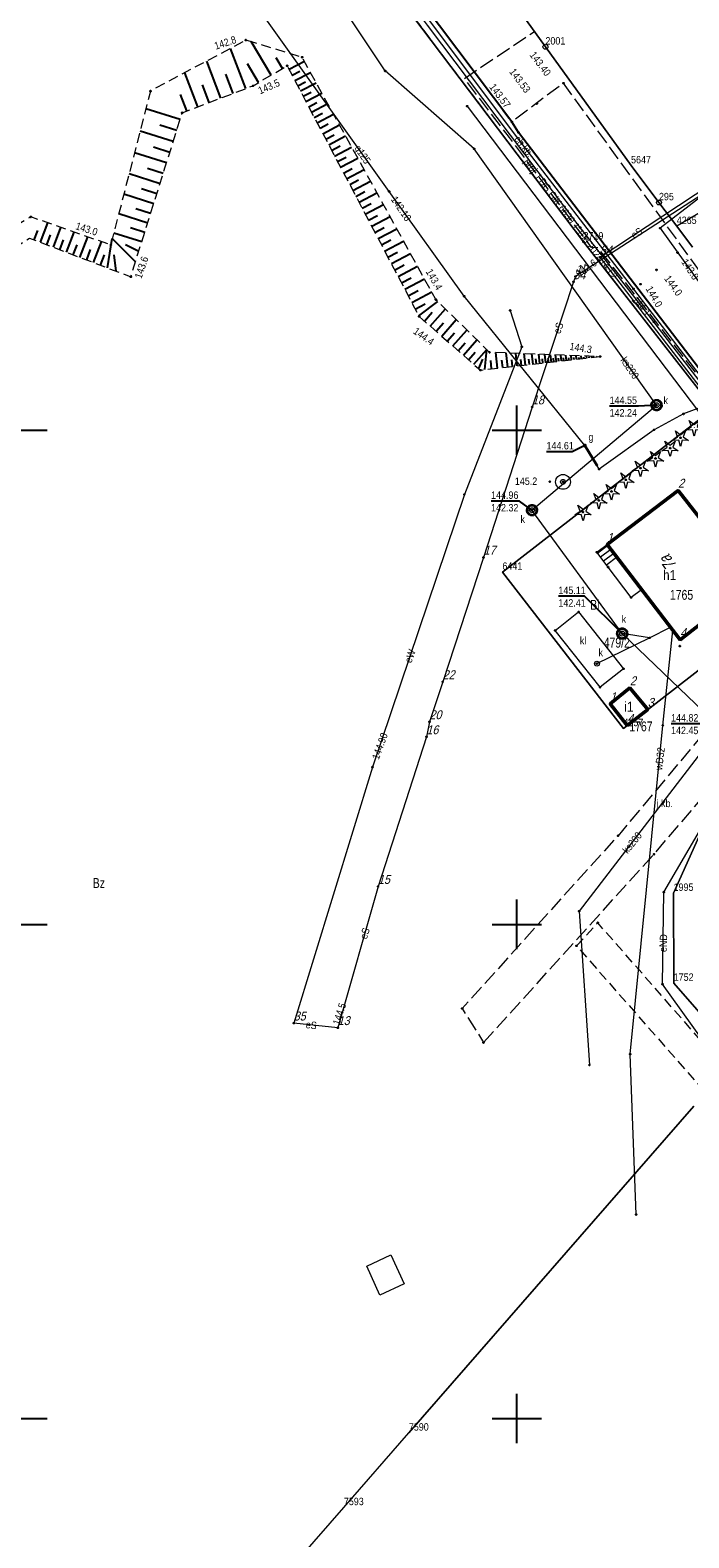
# Model space of a CAD drawing. Header units: metres. Extents: x 5551907 to 5556416, y 5709283 to 5712755.
# Tile 18 of 100: x 5554301 to 5554367, y 5710538 to 5710690. Entities that reach past the tile are written whole.
import ezdxf
from ezdxf.enums import TextEntityAlignment as Align

# ---------------------------------------------------------------- set-up
doc = ezdxf.new("R2010")
doc.units = ezdxf.units.M
for name, pattern in [('1.0_0.5', [1.5, 1, -0.5]), ('1.5_0.5', [2, 1.5, -0.5]), ('219-500', [0])]:
    doc.linetypes.add(name, pattern=pattern)
doc.layers.get('0').update_dxf_attribs({"color": 2, "lineweight": 5})
doc.styles.get("Standard").update_dxf_attribs({"font": 'Working1250', "width": 0.75})

# ---------------------------------------------------------------- blocks, each defined once
blk = doc.blocks.new('PUNKTBUD')
at = {"color": 0}
blk.add_circle((0, 0), 0.045, dxfattribs=at)
blk = doc.blocks.new('203')
at = {"linetype": 'Continuous', "lineweight": 0}
h = blk.add_hatch(color=0, dxfattribs=at)
edge = h.paths.add_edge_path()
edge.add_arc((0, 0), 0.045, 0, 360)
blk = doc.blocks.new('202')
at = {"color": 0, "linetype": 'Continuous', "lineweight": 0}
blk.add_circle((0, 0), 0.25, dxfattribs=at)
blk = doc.blocks.new('US22')
at = {"color": 0, "linetype": 'Continuous', "lineweight": 13}
blk.add_circle((0, 0), 0.25, dxfattribs=at)
blk = doc.blocks.new('OP011')
at = {"linetype": 'Continuous', "lineweight": 13}
h = blk.add_hatch(color=0, dxfattribs=at)
edge = h.paths.add_edge_path()
edge.add_arc((0, 0), 0.05, 0, 360)
at = {"color": 0, "linetype": 'Continuous', "lineweight": 13}
for p, q in [((-0.828, -0.268), (-0.283, 0.093)), ((-0.283, 0.093), (-0.512, 0.706)), ((-0.512, 0.706), (0, 0.299)), ((0, 0.299), (0.512, 0.706)), ((0.512, 0.706), (0.283, 0.093)), ((0.283, 0.093), (0.828, -0.268)), ((-0.175, -0.24), (-0.828, -0.268)), ((0, -0.87), (-0.175, -0.24)), ((0.175, -0.24), (0, -0.87)), ((0.828, -0.268), (0.175, -0.24))]:
    blk.add_line(p, q, dxfattribs=at)
blk = doc.blocks.new('PW01')
at = {"linetype": 'Continuous', "lineweight": 13}
h = blk.add_hatch(color=0, dxfattribs=at)
edge = h.paths.add_edge_path()
edge.add_arc((0, 0), 0.045, 0, 360)
blk = doc.blocks.new('US13')
at = {"color": 0, "linetype": 'Continuous', "lineweight": 13}
for radius in [0.75, 0.25]:
    blk.add_circle((0, 0), radius, dxfattribs=at)
blk = doc.blocks.new('US25')
at = {"linetype": 'Continuous', "lineweight": 0}
h = blk.add_hatch(color=0, dxfattribs=at)
edge = h.paths.add_edge_path()
edge.add_arc((0, 0), 0.2, 0, 360)
blk = doc.blocks.new('PIKIETAW1891')
at = {"color": 0}
blk.add_circle((0, 0), 0.045, dxfattribs=at)
blk = doc.blocks.new('RAMKA500K')
at = {"color": 0}
for p, q in [((350, 147.5), (350, 152.5)), ((297.5, 150), (302.5, 150)), ((347.5, 150), (352.5, 150)), ((350, 97.5), (350, 102.5)), ((297.5, 100), (302.5, 100)), ((347.5, 100), (352.5, 100)), ((350, 47.5), (350, 52.5)), ((297.5, 50), (302.5, 50)), ((347.5, 50), (352.5, 50))]:
    blk.add_line(p, q, dxfattribs=at)

msp = doc.modelspace()

# ---------------------------------------------------------------- linework, layer by layer
at = {"layer": '000 Inne (niezydentyfikowane)', "color": 7, "linetype": 'CONTINUOUS', "lineweight": 25, "flags": 128}
for points in [[(5554325.15, 5710685.89), (5554323.15, 5710689.29)], [(5554322.6, 5710684.54), (5554321.05, 5710688.61)], [(5554320.08, 5710683.58), (5554318.65, 5710687.33)], [(5554323.89, 5710685.15), (5554322.77, 5710687.04)], [(5554326.31, 5710686.57), (5554325.68, 5710687.64)], [(5554326.97, 5710686.49), (5554328.52, 5710687.3)], [(5554327.28, 5710685.89), (5554328.06, 5710686.3)], [(5554327.57, 5710685.35), (5554329.14, 5710686.18)], [(5554317.75, 5710682.7), (5554316.44, 5710686.15)], [(5554318.89, 5710683.13), (5554318.21, 5710684.93)], [(5554321.31, 5710684.05), (5554320.57, 5710686.01)], [(5554327.85, 5710684.83), (5554328.63, 5710685.24)], [(5554328.12, 5710684.3), (5554329.71, 5710685.14)], [(5554316.64, 5710682.28), (5554316.01, 5710683.93)], [(5554328.4, 5710683.77), (5554329.2, 5710684.19)], [(5554328.68, 5710683.24), (5554330.29, 5710684.09)], [(5554328.96, 5710682.7), (5554329.77, 5710683.13)], [(5554315.97, 5710681.42), (5554312.5, 5710682.51)], [(5554329.25, 5710682.17), (5554330.88, 5710683.02)], [(5554329.53, 5710681.62), (5554330.35, 5710682.05)], [(5554329.82, 5710681.08), (5554331.47, 5710681.95)], [(5554315.26, 5710679.18), (5554311.91, 5710680.24)], [(5554315.61, 5710680.29), (5554313.91, 5710680.83)], [(5554330.11, 5710680.53), (5554330.94, 5710680.97)], [(5554330.4, 5710679.97), (5554332.07, 5710680.86)], [(5554314.92, 5710678.09), (5554313.27, 5710678.61)], [(5554330.69, 5710679.42), (5554331.54, 5710679.86)], [(5554330.99, 5710678.86), (5554332.68, 5710679.75)], [(5554331.28, 5710678.29), (5554332.14, 5710678.74)], [(5554331.58, 5710677.72), (5554333.3, 5710678.63)], [(5554314.58, 5710677.02), (5554311.35, 5710678.04)], [(5554331.88, 5710677.15), (5554332.75, 5710677.61)], [(5554332.19, 5710676.58), (5554333.93, 5710677.49)], [(5554313.93, 5710674.92), (5554310.8, 5710675.91)], [(5554314.25, 5710675.96), (5554312.66, 5710676.46)], [(5554332.49, 5710676), (5554333.37, 5710676.46)], [(5554332.8, 5710675.41), (5554334.56, 5710676.34)], [(5554313.61, 5710673.9), (5554312.07, 5710674.39)], [(5554333.11, 5710674.83), (5554334, 5710675.3)], [(5554333.42, 5710674.24), (5554335.21, 5710675.18)], [(5554333.73, 5710673.64), (5554334.63, 5710674.12)], [(5554334.05, 5710673.04), (5554335.86, 5710674)], [(5554313.29, 5710672.9), (5554310.26, 5710673.85)], [(5554334.37, 5710672.44), (5554335.28, 5710672.92)], [(5554334.68, 5710671.83), (5554336.52, 5710672.8)], [(5554301.83, 5710668.99), (5554302.58, 5710670.96)], [(5554312.68, 5710670.94), (5554309.75, 5710671.86)], [(5554312.98, 5710671.91), (5554311.49, 5710672.38)], [(5554335.01, 5710671.22), (5554335.93, 5710671.71)], [(5554335.33, 5710670.61), (5554337.19, 5710671.59)], [(5554301.2, 5710669.23), (5554301.57, 5710670.2)], [(5554302.48, 5710668.74), (5554302.86, 5710669.74)], [(5554303.14, 5710668.49), (5554303.9, 5710670.49)], [(5554304.47, 5710667.99), (5554305.24, 5710670.02)], [(5554305.83, 5710667.47), (5554306.61, 5710669.54)], [(5554312.08, 5710669.04), (5554309.25, 5710669.93)], [(5554312.38, 5710669.99), (5554310.94, 5710670.44)], [(5554335.66, 5710669.99), (5554336.59, 5710670.48)], [(5554335.98, 5710669.37), (5554337.87, 5710670.36)], [(5554303.8, 5710668.24), (5554304.18, 5710669.25)], [(5554305.15, 5710667.73), (5554305.54, 5710668.75)], [(5554306.51, 5710667.21), (5554306.91, 5710668.25)], [(5554307.21, 5710666.94), (5554308.01, 5710669.05)], [(5554308.61, 5710666.41), (5554309.1, 5710669.36)], [(5554311.45, 5710667.03), (5554309.1, 5710669.36)], [(5554311.77, 5710668.07), (5554310.44, 5710668.72)], [(5554336.31, 5710668.74), (5554337.26, 5710669.24)], [(5554336.64, 5710668.11), (5554338.55, 5710669.12)], [(5554336.98, 5710667.48), (5554337.94, 5710667.98)], [(5554307.91, 5710666.68), (5554308.31, 5710667.74)], [(5554309.49, 5710666.07), (5554309.3, 5710667.72)], [(5554337.32, 5710666.84), (5554339.25, 5710667.85)], [(5554337.65, 5710666.19), (5554338.63, 5710666.7)], [(5554338, 5710665.54), (5554339.96, 5710666.58)], [(5554338.34, 5710664.89), (5554339.33, 5710665.41)], [(5554338.68, 5710664.24), (5554340.67, 5710665.28)], [(5554339.03, 5710663.58), (5554340.03, 5710664.1)], [(5554339.38, 5710662.91), (5554341.4, 5710663.97)], [(5554339.73, 5710662.24), (5554340.75, 5710662.77)], [(5554340.09, 5710661.57), (5554342.03, 5710662.99)], [(5554340.66, 5710661.02), (5554341.44, 5710661.91)], [(5554341.25, 5710660.5), (5554342.79, 5710662.25)], [(5554341.84, 5710659.99), (5554342.59, 5710660.85)], [(5554342.41, 5710659.49), (5554343.89, 5710661.17)], [(5554342.98, 5710658.99), (5554343.7, 5710659.82)], [(5554343.53, 5710658.51), (5554344.95, 5710660.12)], [(5554344.08, 5710658.03), (5554344.77, 5710658.82)], [(5554344.61, 5710657.56), (5554345.98, 5710659.12)], [(5554345.13, 5710657.1), (5554345.8, 5710657.87)], [(5554345.65, 5710656.65), (5554346.96, 5710658.15)], [(5554346.15, 5710656.21), (5554346.56, 5710657.18)], [(5554346.78, 5710656.11), (5554346.97, 5710658.14)], [(5554348.05, 5710656.26), (5554347.87, 5710657.84)], [(5554349.1, 5710656.37), (5554348.94, 5710657.8)], [(5554350.04, 5710656.48), (5554349.9, 5710657.76)], [(5554350.89, 5710656.58), (5554350.76, 5710657.73)], [(5554351.65, 5710656.66), (5554351.53, 5710657.7)], [(5554352, 5710656.7), (5554351.94, 5710657.19)], [(5554352.33, 5710656.74), (5554352.22, 5710657.67)], [(5554352.64, 5710656.78), (5554352.59, 5710657.22)], [(5554352.94, 5710656.81), (5554352.85, 5710657.64)], [(5554353.23, 5710656.84), (5554353.18, 5710657.24)], [(5554353.5, 5710656.87), (5554353.41, 5710657.62)], [(5554353.75, 5710656.9), (5554353.71, 5710657.26)], [(5554354.01, 5710656.93), (5554353.93, 5710657.6)], [(5554354.26, 5710656.96), (5554354.23, 5710657.28)], [(5554354.52, 5710656.99), (5554354.45, 5710657.58)], [(5554354.77, 5710657.02), (5554354.74, 5710657.29)], [(5554355.03, 5710657.04), (5554354.97, 5710657.56)], [(5554355.28, 5710657.07), (5554355.25, 5710657.31)], [(5554355.54, 5710657.1), (5554355.49, 5710657.54)], [(5554355.79, 5710657.13), (5554355.77, 5710657.33)], [(5554356.05, 5710657.16), (5554356.01, 5710657.52)], [(5554356.3, 5710657.19), (5554356.28, 5710657.35)], [(5554356.56, 5710657.22), (5554356.52, 5710657.5)], [(5554356.81, 5710657.25), (5554356.8, 5710657.37)], [(5554357.07, 5710657.28), (5554357.04, 5710657.48)], [(5554357.32, 5710657.3), (5554357.31, 5710657.39)], [(5554357.58, 5710657.33), (5554357.56, 5710657.46)], [(5554357.83, 5710657.36), (5554357.83, 5710657.41)], [(5554358.09, 5710657.39), (5554358.08, 5710657.44)], [(5554358.34, 5710657.42), (5554358.34, 5710657.43)], [(5554347.46, 5710656.19), (5554347.37, 5710657.02)], [(5554348.59, 5710656.32), (5554348.5, 5710657.07)], [(5554349.58, 5710656.43), (5554349.51, 5710657.1)], [(5554350.47, 5710656.53), (5554350.41, 5710657.14)], [(5554351.28, 5710656.62), (5554351.21, 5710657.17)]]:
    msp.add_lwpolyline(points, dxfattribs=at)
at = {"layer": '218-kontur użytku gruntowego', "color": 3, "linetype": 'CONTINUOUS', "lineweight": 18, "flags": 128}
for points in [[(5554352.9, 5710688.77), (5554333.82, 5710715.22)], [(5554413.74, 5710698.54), (5554366.18, 5710670.62)], [(5554356.75, 5710669.05), (5554339.47, 5710691.89)], [(5554339.47, 5710691.89), (5554356.75, 5710669.05)], [(5554361.56, 5710676.75), (5554352.9, 5710688.77)], [(5554364.38, 5710673.02), (5554361.56, 5710676.75)], [(5554366.18, 5710670.62), (5554364.38, 5710673.02)], [(5554366.18, 5710670.62), (5554367.77, 5710668.5)], [(5554367.77, 5710668.5), (5554366.18, 5710670.62)], [(5554369.9, 5710652.17), (5554356.75, 5710669.05)], [(5554356.75, 5710669.05), (5554369.9, 5710652.17)], [(5554369.9, 5710652.17), (5554348.55, 5710635.64)], [(5554348.55, 5710635.64), (5554369.9, 5710652.17)], [(5554360.79, 5710619.82), (5554382.14, 5710636.36)], [(5554382.14, 5710636.36), (5554360.79, 5710619.82)], [(5554348.55, 5710635.64), (5554360.79, 5710619.82)], [(5554360.79, 5710619.82), (5554348.55, 5710635.64)], [(5554368.76, 5710609.58), (5554365.86, 5710603.16)], [(5554365.86, 5710603.16), (5554368.76, 5710609.58)], [(5554365.86, 5710603.16), (5554365.87, 5710594.06)], [(5554365.87, 5710594.06), (5554365.86, 5710603.16)], [(5554365.87, 5710594.06), (5554387.76, 5710569.04)], [(5554387.76, 5710569.04), (5554365.87, 5710594.06)], [(5554339.09, 5710548.56), (5554367.92, 5710581.61)], [(5554334.84, 5710565.42), (5554337.25, 5710566.58)], [(5554337.25, 5710566.58), (5554338.6, 5710563.64)], [(5554336.17, 5710562.48), (5554334.84, 5710565.42)], [(5554338.6, 5710563.64), (5554336.17, 5710562.48)], [(5554332.52, 5710541.02), (5554339.09, 5710548.56)], [(5554314.75, 5710520.64), (5554332.52, 5710541.02)]]:
    msp.add_lwpolyline(points, dxfattribs=at)
at = {"layer": '219-działka ewidencyjna', "color": 7, "linetype": '219-500', "lineweight": 18, "flags": 128}
for points in [[(5554333.82, 5710715.22), (5554352.9, 5710688.77)], [(5554413.74, 5710698.54), (5554366.18, 5710670.62)], [(5554339.47, 5710691.89), (5554356.75, 5710669.05)], [(5554352.9, 5710688.77), (5554361.56, 5710676.75)], [(5554361.56, 5710676.75), (5554364.38, 5710673.02)], [(5554364.38, 5710673.02), (5554366.18, 5710670.62)], [(5554366.18, 5710670.62), (5554367.77, 5710668.5)], [(5554356.75, 5710669.05), (5554369.9, 5710652.17)], [(5554369.9, 5710652.17), (5554348.55, 5710635.64)], [(5554382.14, 5710636.36), (5554360.79, 5710619.82)], [(5554348.55, 5710635.64), (5554360.79, 5710619.82)], [(5554368.76, 5710609.58), (5554365.86, 5710603.16)], [(5554365.86, 5710603.16), (5554365.87, 5710594.06)], [(5554365.87, 5710594.06), (5554387.76, 5710569.04)], [(5554367.92, 5710581.61), (5554339.09, 5710548.56)], [(5554332.52, 5710541.02), (5554339.09, 5710548.56)], [(5554314.75, 5710520.64), (5554332.52, 5710541.02)]]:
    msp.add_lwpolyline(points, dxfattribs=at)
at = {"layer": '312-budynek ewidencyjny', "color": 7, "linetype": 'CONTINUOUS', "lineweight": 50, "flags": 128}
for points in [[(5554359.13, 5710638.42), (5554366.32, 5710643.9)], [(5554366.32, 5710643.9), (5554372.18, 5710636.4)], [(5554366.51, 5710628.79), (5554359.13, 5710638.42)], [(5554368.54, 5710630.36), (5554366.51, 5710628.79)], [(5554359.44, 5710622.3), (5554361.45, 5710623.92)], [(5554361.45, 5710623.92), (5554363.25, 5710621.73)], [(5554361.18, 5710620.12), (5554359.44, 5710622.3)], [(5554363.25, 5710621.73), (5554361.18, 5710620.12)]]:
    msp.add_lwpolyline(points, dxfattribs=at)
at = {"layer": '352-schody', "color": 7, "linetype": 'CONTINUOUS', "lineweight": 18, "flags": 128}
msp.add_lwpolyline([(5554359.13, 5710638.42), (5554362.61, 5710633.84), (5554361.58, 5710633.06), (5554359.24, 5710636.14), (5554358.09, 5710637.64)], close=True, dxfattribs=at)
msp.add_lwpolyline([(5554359.13, 5710638.42), (5554362.61, 5710633.84), (5554361.58, 5710633.06), (5554359.24, 5710636.14), (5554358.09, 5710637.64)], close=True, dxfattribs=at)
for points in [[(5554359.206, 5710638.319), (5554358.175, 5710637.529)], [(5554359.509, 5710637.921), (5554358.479, 5710637.132)], [(5554359.811, 5710637.523), (5554358.784, 5710636.735)], [(5554360.114, 5710637.125), (5554359.088, 5710636.338)]]:
    msp.add_lwpolyline(points, dxfattribs=at)
at = {"layer": 'chodnik', "color": 7, "linetype": '1.0_0.5', "lineweight": 18, "flags": 128}
for points in [[(5554323.63, 5710713.31), (5554326.52, 5710709.16), (5554339.47, 5710691.89), (5554356.75, 5710669.05), (5554369.9, 5710652.17), (5554375.24, 5710645.27), (5554382.14, 5710636.36), (5554385.57, 5710631.55), (5554417.28, 5710586.85), (5554420.33, 5710583.2), (5554421.57, 5710584.7), (5554394.12, 5710621.57), (5554370.14, 5710654.01), (5554350.19, 5710680.11), (5554349.5, 5710681.17), (5554338.47, 5710695.86), (5554328.36, 5710709.29), (5554324.94, 5710714.22)], [(5554409.6, 5710545.62), (5554415.1, 5710548.81), (5554424.57, 5710554.26), (5554423.48, 5710556.08), (5554421.45, 5710554.89), (5554419.97, 5710557.46), (5554419.57, 5710558.15), (5554416.73, 5710556.51), (5554417.08, 5710555.92), (5554418.62, 5710553.3), (5554415.59, 5710551.64), (5554414.79, 5710552.95), (5554411.31, 5710550.93), (5554410.54, 5710552.2), (5554410.21, 5710552.76), (5554407.17, 5710551.01), (5554407.6, 5710550.29), (5554409.1, 5710547.77), (5554402.53, 5710543.98), (5554402, 5710544.89), (5554401.03, 5710544.35), (5554386.59, 5710567.79), (5554374.1, 5710581.99), (5554358.19, 5710600.16), (5554356.05, 5710597.82), (5554384.2, 5710565.77), (5554398.04, 5710543.15), (5554393.98, 5710542.22), (5554393.69, 5710541.86), (5554394.87, 5710540.63), (5554399, 5710541.59), (5554401.02, 5710538.25), (5554402.9, 5710535.82), (5554401.94, 5710535.09), (5554403.5, 5710533.11), (5554404.4, 5710533.82), (5554408.42, 5710528.67), (5554407.51, 5710528), (5554409.02, 5710525.97), (5554409.97, 5710526.73), (5554411.75, 5710524.49), (5554416.03, 5710519.11), (5554418.7, 5710520.56), (5554418.31, 5710521.08), (5554416.25, 5710523.69), (5554414.24, 5710526.31), (5554408.62, 5710533.5), (5554406.48, 5710536.28), (5554403.82, 5710539.7), (5554402.71, 5710541.62)]]:
    msp.add_lwpolyline(points, close=True, dxfattribs=at)
at = {"layer": 'jezdnia', "color": 7, "linetype": '1.5_0.5', "lineweight": 18, "flags": 128}
for points in [[(5554421.57, 5710584.7), (5554429.47, 5710584.39), (5554420.55, 5710596.74), (5554419.6, 5710598.38), (5554414.27, 5710606.27), (5554412.85, 5710607.28), (5554397.95, 5710627.83), (5554396.98, 5710629.38), (5554375.33, 5710656.67), (5554354.72, 5710685.09), (5554349.5, 5710681.17), (5554350.19, 5710680.11), (5554370.14, 5710654.01), (5554394.12, 5710621.57)], [(5554346.65, 5710588.04), (5554363.88, 5710607.09), (5554376.07, 5710621.36), (5554382.32, 5710629.27), (5554385.45, 5710631.74), (5554382.08, 5710636.42), (5554372.97, 5710624.19), (5554360.24, 5710608.96), (5554344.48, 5710591.49)]]:
    msp.add_lwpolyline(points, close=True, dxfattribs=at)
at = {"layer": 'krawężnik', "color": 7, "linetype": 'CONTINUOUS', "lineweight": 25, "flags": 128}
msp.add_lwpolyline([(5554421.57, 5710584.7), (5554394.12, 5710621.57), (5554370.14, 5710654.01), (5554350.19, 5710680.11), (5554349.5, 5710681.17), (5554338.47, 5710695.86), (5554328.36, 5710709.29), (5554324.94, 5710714.22)], dxfattribs=at)
at = {"layer": 'obudowa ochronna przewodu', "color": 7, "linetype": 'CONTINUOUS', "lineweight": 35, "flags": 128}
msp.add_lwpolyline([(5554356.88, 5710648.43), (5554358.11, 5710646.45)], dxfattribs=at)
at = {"layer": 'osadnik  szambo', "color": 34, "linetype": 'CONTINUOUS', "lineweight": 18, "flags": 128}
msp.add_lwpolyline([(5554356.26, 5710631.6), (5554360.79, 5710625.86), (5554358.42, 5710623.98), (5554353.88, 5710629.73)], close=True, dxfattribs=at)
at = {"layer": 'przewód elektroenergetyczny podziemny', "color": 1, "linetype": 'CONTINUOUS', "lineweight": 18, "flags": 128}
for points in [[(5554500.98, 5710648.51), (5554494.46, 5710639.26), (5554478.56, 5710631.87), (5554474.37, 5710637.47), (5554472.16, 5710639.32), (5554454.55, 5710639.85), (5554436.48, 5710638.4), (5554421.46, 5710637.45), (5554399.02, 5710633.03), (5554394.66, 5710637.51), (5554388.71, 5710642.51), (5554381.93, 5710636.93), (5554358.42, 5710667.49), (5554395.08, 5710691.67), (5554394, 5710693.59), (5554393.59, 5710693.48)], [(5554392.14, 5710691.22), (5554392.15, 5710691.03), (5554391.97, 5710688.88), (5554355.95, 5710665.53), (5554355.74, 5710664.99), (5554351.55, 5710652.33), (5554346.65, 5710637.12), (5554342.51, 5710624.53), (5554341.18, 5710620.48), (5554340.87, 5710618.96), (5554335.97, 5710603.82), (5554331.9, 5710589.54), (5554327.45, 5710590)], [(5554391.95, 5710691.47), (5554389.38, 5710689.5), (5554383.13, 5710684.67), (5554376.68, 5710679.78), (5554364.5, 5710670.42), (5554373.97, 5710657.23), (5554383.64, 5710647.97), (5554395.47, 5710637.35), (5554396.74, 5710637.56)], [(5554349.33, 5710662.1), (5554350.51, 5710658.43), (5554344.7, 5710643.48), (5554335.42, 5710615.91), (5554327.45, 5710590)], [(5554393.05, 5710564.09), (5554391.96, 5710563.37), (5554388.89, 5710564.78), (5554371.69, 5710584.28), (5554364.73, 5710593.96), (5554364.87, 5710603.25), (5554374.89, 5710620.4), (5554380.87, 5710627.93)]]:
    msp.add_lwpolyline(points, dxfattribs=at)
at = {"layer": 'przewód gazowy', "color": 40, "linetype": 'CONTINUOUS', "lineweight": 18, "flags": 128}
msp.add_lwpolyline([(5554380.01, 5710652.42), (5554378.07, 5710654.35), (5554377.66, 5710654.13), (5554370, 5710652.81), (5554366.85, 5710651.63), (5554363.88, 5710650.02), (5554358.34, 5710646.04), (5554358.11, 5710646.45), (5554356.88, 5710648.43), (5554344.67, 5710663.53), (5554337.1, 5710674.14), (5554317.38, 5710701.79)], dxfattribs=at)
at = {"layer": 'przewód kanalizacyjny', "color": 34, "linetype": 'CONTINUOUS', "lineweight": 18, "flags": 128}
for points in [[(5554370.58, 5710619.9), (5554360.66, 5710629.41), (5554351.54, 5710641.89), (5554364.14, 5710652.52), (5554345.69, 5710678.45), (5554336.68, 5710686.33), (5554322.89, 5710707.12)], [(5554363.44, 5710628.98), (5554365.54, 5710630.06)], [(5554358.11, 5710626.37), (5554363.44, 5710628.98)], [(5554363.44, 5710628.98), (5554360.66, 5710629.41)], [(5554370.58, 5710619.9), (5554356.3, 5710601.32), (5554357.34, 5710585.77)]]:
    msp.add_lwpolyline(points, dxfattribs=at)
at = {"layer": 'przewód telekomunikacyjny podziemny', "color": 30, "linetype": 'CONTINUOUS', "lineweight": 18, "flags": 128}
for points in [[(5554446.39, 5710546), (5554438, 5710558.61), (5554420.23, 5710583.63), (5554400.56, 5710611.46), (5554390.86, 5710625.65), (5554379.37, 5710640.87), (5554363.85, 5710660.95), (5554356.41, 5710670.49), (5554340.96, 5710690.97), (5554324.08, 5710713.52), (5554322.07, 5710717.37), (5554318.83, 5710725.14), (5554317.4, 5710729.49), (5554313.96, 5710747.36), (5554310.1, 5710767.3), (5554307.07, 5710783.72), (5554304.42, 5710793.03), (5554300.46, 5710804.82), (5554292.87, 5710822.58)], [(5554463.96, 5710526.5), (5554462.85, 5710526.03), (5554461.35, 5710526.43), (5554450.63, 5710541.17), (5554432.61, 5710568.64), (5554418.97, 5710587.2), (5554405.21, 5710606.55), (5554390.24, 5710627.44), (5554367.89, 5710656.4), (5554350.5, 5710678.99), (5554328.33, 5710708.59), (5554322.14, 5710717.73), (5554320.14, 5710722.26), (5554317.97, 5710729.06), (5554315.34, 5710738.47), (5554308.85, 5710776.34), (5554305.91, 5710789.01), (5554301.93, 5710801.22), (5554298.1, 5710811.71)]]:
    msp.add_lwpolyline(points, dxfattribs=at)
at = {"layer": 'przewód telekomunikacyjny podziemny - ob. projektowany', "color": 30, "linetype": '1.5_0.5', "lineweight": 18, "flags": 128}
msp.add_lwpolyline([(5554377.57, 5710643.1), (5554374.09, 5710647.61), (5554370.81, 5710651.85), (5554370.82, 5710652.32), (5554361.67, 5710664.06), (5554358.2, 5710668.44), (5554357.57, 5710668.47), (5554349.25, 5710679.61), (5554344.71, 5710685.57), (5554351.78, 5710690.32)], dxfattribs=at)
at = {"layer": 'przewód wodociągowy', "color": 5, "linetype": 'CONTINUOUS', "lineweight": 18, "flags": 128}
for points in [[(5554345, 5710682.76), (5554390.29, 5710622.94), (5554388.07, 5710620.49)], [(5554362.09, 5710570.64), (5554361.46, 5710586.88), (5554364.78, 5710620.13), (5554365.8, 5710629.72)]]:
    msp.add_lwpolyline(points, dxfattribs=at)
at = {"layer": 'rzedna-Atr2', "color": 7, "flags": 128}
for points in [[(5554364.14, 5710652.52), (5554362.31, 5710652.41), (5554359.393, 5710652.41)], [(5554356.88, 5710648.43), (5554355.6, 5710647.81), (5554353.007, 5710647.81)], [(5554351.54, 5710641.89), (5554350.29, 5710642.81), (5554347.404, 5710642.81)], [(5554360.66, 5710629.41), (5554356.84, 5710633.18), (5554354.215, 5710633.18)], [(5554370.58, 5710619.9), (5554368.52, 5710620.28), (5554365.603, 5710620.28)]]:
    msp.add_lwpolyline(points, dxfattribs=at)
at = {"layer": 'skarpa nieumocniona', "color": 7, "linetype": '1.0_0.5', "lineweight": 18, "flags": 128}
msp.add_lwpolyline([(5554290.15, 5710665.24), (5554291.05, 5710663.13), (5554300.73, 5710669.41), (5554310.97, 5710665.51), (5554316.18, 5710682.1), (5554323.33, 5710684.82), (5554326.78, 5710686.85), (5554340.13, 5710661.49), (5554346.32, 5710656.06), (5554358.43, 5710657.43), (5554347.26, 5710657.86), (5554341.82, 5710663.2), (5554328.29, 5710687.71), (5554322.61, 5710689.45), (5554312.96, 5710684.29), (5554308.94, 5710668.72), (5554300.86, 5710671.56)], close=True, dxfattribs=at)
msp.add_lwpolyline([(5554290.15, 5710665.24), (5554291.05, 5710663.13), (5554300.73, 5710669.41), (5554310.97, 5710665.51), (5554316.18, 5710682.1), (5554323.33, 5710684.82), (5554326.78, 5710686.85), (5554340.13, 5710661.49), (5554346.32, 5710656.06), (5554358.43, 5710657.43), (5554347.26, 5710657.86), (5554341.82, 5710663.2), (5554328.29, 5710687.71), (5554322.61, 5710689.45), (5554312.96, 5710684.29), (5554308.94, 5710668.72), (5554300.86, 5710671.56)], close=True, dxfattribs=at)
at = {"layer": 'studnia kanalizacyjna', "color": 34, "linetype": 'CONTINUOUS', "lineweight": 18, "flags": 128}
for points in [[(5554364.64, 5710652.53), (5554364.63, 5710652.43), (5554364.6, 5710652.33), (5554364.54, 5710652.24), (5554364.47, 5710652.16), (5554364.4, 5710652.1), (5554364.3, 5710652.05), (5554364.2, 5710652.02), (5554364.1, 5710652.02), (5554364, 5710652.04), (5554363.9, 5710652.09), (5554363.81, 5710652.15), (5554363.74, 5710652.22), (5554363.68, 5710652.31), (5554363.65, 5710652.41), (5554363.64, 5710652.51), (5554363.64, 5710652.61), (5554363.67, 5710652.71), (5554363.73, 5710652.8), (5554363.8, 5710652.89), (5554363.88, 5710652.95), (5554363.98, 5710653), (5554364.08, 5710653.02), (5554364.18, 5710653.02), (5554364.28, 5710653.01), (5554364.38, 5710652.96), (5554364.46, 5710652.9), (5554364.53, 5710652.82), (5554364.59, 5710652.73), (5554364.62, 5710652.63)], [(5554352.04, 5710641.9), (5554352.04, 5710641.8), (5554352.01, 5710641.7), (5554351.95, 5710641.61), (5554351.88, 5710641.53), (5554351.8, 5710641.47), (5554351.71, 5710641.41), (5554351.61, 5710641.39), (5554351.51, 5710641.39), (5554351.41, 5710641.41), (5554351.3, 5710641.46), (5554351.22, 5710641.51), (5554351.15, 5710641.59), (5554351.09, 5710641.68), (5554351.06, 5710641.78), (5554351.04, 5710641.88), (5554351.05, 5710641.98), (5554351.08, 5710642.08), (5554351.14, 5710642.17), (5554351.21, 5710642.25), (5554351.28, 5710642.32), (5554351.38, 5710642.37), (5554351.48, 5710642.39), (5554351.58, 5710642.39), (5554351.68, 5710642.37), (5554351.78, 5710642.33), (5554351.87, 5710642.27), (5554351.94, 5710642.19), (5554352, 5710642.1), (5554352.03, 5710642)], [(5554361.16, 5710629.43), (5554361.16, 5710629.33), (5554361.13, 5710629.23), (5554361.07, 5710629.13), (5554361, 5710629.05), (5554360.92, 5710628.99), (5554360.82, 5710628.94), (5554360.72, 5710628.92), (5554360.62, 5710628.91), (5554360.52, 5710628.93), (5554360.42, 5710628.98), (5554360.34, 5710629.04), (5554360.27, 5710629.12), (5554360.21, 5710629.2), (5554360.18, 5710629.3), (5554360.16, 5710629.4), (5554360.17, 5710629.5), (5554360.2, 5710629.6), (5554360.26, 5710629.7), (5554360.32, 5710629.78), (5554360.4, 5710629.84), (5554360.5, 5710629.89), (5554360.6, 5710629.91), (5554360.7, 5710629.92), (5554360.8, 5710629.9), (5554360.9, 5710629.85), (5554360.98, 5710629.79), (5554361.06, 5710629.71), (5554361.12, 5710629.63), (5554361.15, 5710629.53)]]:
    msp.add_lwpolyline(points, close=True, dxfattribs=at)

# ---------------------------------------------------------------- block references
at = {"layer": '202-punkt graniczny', "color": 7, "linetype": 'CONTINUOUS', "lineweight": 18}
for p in [(5554352.9, 5710688.77), (5554364.38, 5710673.02)]:
    msp.add_blockref('202', p, dxfattribs=at)
at = {"layer": '203-punkt graniczny', "color": 7, "linetype": 'CONTINUOUS', "lineweight": 18}
for p in [(5554361.56, 5710676.75), (5554366.18, 5710670.62), (5554356.75, 5710669.05), (5554348.55, 5710635.64), (5554360.79, 5710619.82), (5554365.86, 5710603.16), (5554365.87, 5710594.06), (5554339.09, 5710548.56), (5554332.52, 5710541.02)]:
    msp.add_blockref('203', p, dxfattribs=at)
at = {"layer": 'drzewo iglaste', "color": 94, "linetype": 'CONTINUOUS', "lineweight": 18}
for p in [(5554366.55, 5710649.22), (5554367.95, 5710650.26), (5554365.5, 5710648.18), (5554362.5, 5710646.14), (5554364.03, 5710647.13), (5554361.04, 5710644.97), (5554358.3, 5710642.88), (5554359.57, 5710643.79), (5554356.7, 5710641.7)]:
    msp.add_blockref('OP011', p, dxfattribs=at)
at = {"layer": 'pikieta naturalna', "color": 7, "linetype": 'CONTINUOUS', "lineweight": 13}
for p in [(5554322.61, 5710689.45), (5554323.33, 5710684.82), (5554308.94, 5710668.72), (5554366.26, 5710667.95), (5554310.97, 5710665.51), (5554362.51, 5710664.76), (5554364.12, 5710666.2), (5554361.8, 5710664.29), (5554341.82, 5710663.2), (5554340.13, 5710661.49), (5554358.43, 5710657.43), (5554353.36, 5710644.78), (5554366.49, 5710628.15)]:
    msp.add_blockref('PW01', p, dxfattribs=at)
at = {"layer": 'pikieta sztuczna', "color": 7, "linetype": 'CONTINUOUS', "lineweight": 13}
for p in [(5554354.72, 5710685.09), (5554352.02, 5710683.02), (5554349.5, 5710681.17)]:
    msp.add_blockref('PW01', p, dxfattribs=at)
at = {"layer": 'Punkt budynku', "color": 5, "linetype": 'CONTINUOUS', "lineweight": 18}
for p in [(5554366.32, 5710643.9), (5554358.09, 5710637.64), (5554359.13, 5710638.42), (5554359.24, 5710636.14), (5554361.58, 5710633.06), (5554362.61, 5710633.84), (5554366.51, 5710628.79), (5554361.45, 5710623.92), (5554359.44, 5710622.3), (5554363.25, 5710621.73), (5554361.18, 5710620.12)]:
    msp.add_blockref('PUNKTBUD', p, dxfattribs=at)
at = {"layer": 'Punkt roboczy BDOT GESUT K1', "color": 6, "linetype": 'CONTINUOUS', "lineweight": 18}
for p in [(5554322.61, 5710689.45), (5554322.61, 5710689.45), (5554328.29, 5710687.71), (5554326.78, 5710686.85), (5554336.68, 5710686.33), (5554323.33, 5710684.82), (5554323.33, 5710684.82), (5554354.72, 5710685.09), (5554354.72, 5710685.09), (5554312.96, 5710684.29), (5554316.18, 5710682.1), (5554345, 5710682.76), (5554352.02, 5710683.02), (5554349.5, 5710681.17), (5554349.5, 5710681.17), (5554349.5, 5710681.17), (5554349.5, 5710681.17), (5554350.19, 5710680.11), (5554350.19, 5710680.11), (5554350.19, 5710680.11), (5554350.5, 5710678.99), (5554345.69, 5710678.45), (5554337.1, 5710674.14), (5554337.1, 5710674.14), (5554300.86, 5710671.56), (5554356.41, 5710670.49), (5554364.5, 5710670.42), (5554308.94, 5710668.72), (5554308.94, 5710668.72), (5554356.75, 5710669.05), (5554366.26, 5710667.95), (5554358.42, 5710667.49), (5554358.42, 5710667.49), (5554310.97, 5710665.51), (5554310.97, 5710665.51), (5554355.74, 5710664.99), (5554355.95, 5710665.53), (5554355.95, 5710665.53), (5554362.51, 5710664.76), (5554364.12, 5710666.2), (5554344.67, 5710663.53), (5554361.8, 5710664.29), (5554341.82, 5710663.2), (5554341.82, 5710663.2), (5554349.33, 5710662.1), (5554340.13, 5710661.49), (5554340.13, 5710661.49), (5554363.85, 5710660.95), (5554347.26, 5710657.86), (5554350.51, 5710658.43), (5554358.43, 5710657.43), (5554358.43, 5710657.43), (5554346.32, 5710656.06), (5554363.64, 5710652.61), (5554363.67, 5710652.71), (5554363.73, 5710652.8), (5554363.8, 5710652.89), (5554363.88, 5710652.95), (5554363.98, 5710653), (5554364.08, 5710653.02), (5554364.18, 5710653.02), (5554364.28, 5710653.01), (5554364.38, 5710652.96), (5554364.46, 5710652.9), (5554364.53, 5710652.82), (5554364.59, 5710652.73), (5554364.62, 5710652.63), (5554351.55, 5710652.33), (5554363.64, 5710652.51), (5554363.65, 5710652.41), (5554363.68, 5710652.31), (5554363.74, 5710652.22), (5554363.81, 5710652.15), (5554363.9, 5710652.09), (5554364, 5710652.04), (5554364.1, 5710652.02), (5554364.14, 5710652.52), (5554364.14, 5710652.52), (5554364.2, 5710652.02), (5554364.3, 5710652.05), (5554364.4, 5710652.1), (5554364.47, 5710652.16), (5554364.54, 5710652.24), (5554364.6, 5710652.33), (5554364.63, 5710652.43), (5554364.64, 5710652.53), (5554366.85, 5710651.63), (5554363.88, 5710650.02), (5554356.88, 5710648.43), (5554356.88, 5710648.43), (5554356.88, 5710648.43), (5554365.5, 5710648.18), (5554366.55, 5710649.22), (5554364.03, 5710647.13), (5554358.11, 5710646.45), (5554358.11, 5710646.45), (5554358.34, 5710646.04), (5554361.04, 5710644.97), (5554362.5, 5710646.14), (5554344.7, 5710643.48), (5554353.36, 5710644.78), (5554354.68, 5710644.76), (5554359.57, 5710643.79), (5554351.04, 5710641.88), (5554351.05, 5710641.98), (5554351.08, 5710642.08), (5554351.14, 5710642.17), (5554351.21, 5710642.25), (5554351.28, 5710642.32), (5554351.38, 5710642.37), (5554351.48, 5710642.39), (5554351.54, 5710641.89), (5554351.54, 5710641.89), (5554351.58, 5710642.39), (5554351.68, 5710642.37), (5554351.78, 5710642.33), (5554351.87, 5710642.27), (5554351.94, 5710642.19), (5554352, 5710642.1), (5554352.03, 5710642), (5554352.04, 5710641.9), (5554358.3, 5710642.88), (5554351.06, 5710641.78), (5554351.09, 5710641.68), (5554351.15, 5710641.59), (5554351.22, 5710641.51), (5554351.3, 5710641.46), (5554351.41, 5710641.41), (5554351.51, 5710641.39), (5554351.61, 5710641.39), (5554351.71, 5710641.41), (5554351.8, 5710641.47), (5554351.88, 5710641.53), (5554351.95, 5710641.61), (5554352.01, 5710641.7), (5554352.04, 5710641.8), (5554356.7, 5710641.7), (5554346.65, 5710637.12), (5554356.26, 5710631.6), (5554353.88, 5710629.73), (5554360.26, 5710629.7), (5554360.32, 5710629.78), (5554360.4, 5710629.84), (5554360.5, 5710629.89), (5554360.6, 5710629.91), (5554360.7, 5710629.92), (5554360.8, 5710629.9), (5554360.9, 5710629.85), (5554360.98, 5710629.79), (5554361.06, 5710629.71), (5554365.54, 5710630.06), (5554365.8, 5710629.72), (5554360.16, 5710629.4), (5554360.17, 5710629.5), (5554360.18, 5710629.3), (5554360.2, 5710629.6), (5554360.21, 5710629.2), (5554360.27, 5710629.12), (5554360.34, 5710629.04), (5554360.42, 5710628.98), (5554360.52, 5710628.93), (5554360.62, 5710628.91), (5554360.66, 5710629.41), (5554360.66, 5710629.41), (5554360.66, 5710629.41), (5554360.72, 5710628.92), (5554360.82, 5710628.94), (5554360.92, 5710628.99), (5554361, 5710629.05), (5554361.07, 5710629.13), (5554361.12, 5710629.63), (5554361.13, 5710629.23), (5554361.15, 5710629.53), (5554361.16, 5710629.43), (5554361.16, 5710629.33), (5554363.44, 5710628.98), (5554363.44, 5710628.98), (5554363.44, 5710628.98), (5554366.49, 5710628.15), (5554358.11, 5710626.37), (5554358.11, 5710626.37), (5554360.79, 5710625.86), (5554342.51, 5710624.53), (5554358.42, 5710623.98), (5554341.18, 5710620.48), (5554364.78, 5710620.13), (5554340.87, 5710618.96), (5554335.42, 5710615.91), (5554335.42, 5710615.91), (5554360.24, 5710608.96), (5554363.88, 5710607.09), (5554335.97, 5710603.82), (5554364.87, 5710603.25), (5554356.3, 5710601.32), (5554358.19, 5710600.16), (5554356.05, 5710597.82), (5554364.73, 5710593.96), (5554344.48, 5710591.49), (5554327.45, 5710590), (5554327.45, 5710590), (5554331.9, 5710589.54), (5554331.9, 5710589.54), (5554346.65, 5710588.04), (5554357.34, 5710585.77), (5554361.46, 5710586.88), (5554362.09, 5710570.64)]:
    msp.add_blockref('PIKIETAW1891', p, dxfattribs=at)
at = {"layer": 'rzedna', "color": 40, "linetype": 'CONTINUOUS', "lineweight": 18}
for p in [(5554337.1, 5710674.14), (5554356.88, 5710648.43)]:
    msp.add_blockref('PW01', p, dxfattribs=at)
at = {"layer": 'rzedna', "color": 1, "linetype": 'CONTINUOUS', "lineweight": 18}
for p in [(5554358.42, 5710667.49), (5554355.95, 5710665.53), (5554335.42, 5710615.91), (5554331.9, 5710589.54)]:
    msp.add_blockref('PW01', p, dxfattribs=at)
at = {"layer": 'rzedna', "color": 34, "linetype": 'CONTINUOUS', "lineweight": 18}
for p in [(5554364.14, 5710652.52), (5554351.54, 5710641.89), (5554360.66, 5710629.41)]:
    msp.add_blockref('PW01', p, dxfattribs=at)
at = {"layer": 'studnia zwykła', "color": 5, "linetype": 'CONTINUOUS', "lineweight": 18}
msp.add_blockref('US13', (5554354.68, 5710644.76), dxfattribs=at)
at = {"layer": 'Wstawianie ramki sekcyjnej z opisem', "color": 7, "linetype": 'CONTINUOUS', "lineweight": 13}
msp.add_blockref('RAMKA500K', (5554000, 5710500), dxfattribs=at)
msp.add_blockref('RAMKA500K', (5554000, 5710500), dxfattribs=at)
msp.add_blockref('RAMKA500K', (5554000, 5710500), dxfattribs=at)
msp.add_blockref('RAMKA500K', (5554000, 5710500), dxfattribs=at)
at = {"layer": 'właz do komory lub kanału - okrągły', "color": 7, "linetype": 'CONTINUOUS', "lineweight": 18}
for p in [(5554364.14, 5710652.52), (5554351.54, 5710641.89), (5554360.66, 5710629.41), (5554358.11, 5710626.37)]:
    msp.add_blockref('US22', p, dxfattribs=at)
at = {"layer": 'zasuwa lub zawór', "color": 40, "linetype": 'CONTINUOUS', "lineweight": 18}
msp.add_blockref('US25', (5554356.88, 5710648.43), dxfattribs=at)

# ---------------------------------------------------------------- texts
at = {"layer": '202-punkt graniczny-Atr103', "color": 7, "width": 0.9}
for s, p in [('2001', (5554352.9, 5710688.77)), ('2001', (5554352.9, 5710688.77)), ('295', (5554364.38, 5710673.02)), ('295', (5554364.38, 5710673.02))]:
    msp.add_text(s, height=0.75, dxfattribs=at).set_placement(p, align=Align.BOTTOM_LEFT)
at = {"layer": '203-punkt graniczny-Atr103', "color": 7, "width": 0.9}
for s, p in [('5647', (5554361.56, 5710676.75)), ('5647', (5554361.56, 5710676.75)), ('4265', (5554366.18, 5710670.62)), ('4265', (5554366.18, 5710670.62)), ('2719', (5554356.75, 5710669.05)), ('2719', (5554356.75, 5710669.05)), ('6441', (5554348.55, 5710635.64)), ('6441', (5554348.55, 5710635.64)), ('4257', (5554360.79, 5710619.82)), ('4257', (5554360.79, 5710619.82)), ('1995', (5554365.86, 5710603.16)), ('1995', (5554365.86, 5710603.16)), ('1752', (5554365.87, 5710594.06)), ('1752', (5554365.87, 5710594.06)), ('7590', (5554339.09, 5710548.56)), ('7590', (5554339.09, 5710548.56)), ('7593', (5554332.52, 5710541.02)), ('7593', (5554332.52, 5710541.02))]:
    msp.add_text(s, height=0.75, dxfattribs=at).set_placement(p, align=Align.BOTTOM_LEFT)
at = {"layer": '210-oznaczenie konturu użytku gruntowego', "color": 3, "linetype": 'CONTINUOUS', "lineweight": 18, "width": 0.79}
for s, p in [('Bi', (5554357.43, 5710631.82)), ('Bz', (5554307.13, 5710603.68))]:
    msp.add_text(s, height=1, dxfattribs=at).set_placement(p)
at = {"layer": '211-numer działki ewidencyjnej', "color": 7, "linetype": 'CONTINUOUS', "lineweight": 18, "width": 0.79}
msp.add_text('479/2', height=1, dxfattribs=at).set_placement((5554358.79, 5710627.99))
at = {"layer": '238-Punkt adresowy budynku', "color": 7, "linetype": 'CONTINUOUS', "lineweight": 25, "oblique": 15, "width": 0.79}
msp.add_text('7a', height=1.25, rotation=125.999, dxfattribs=at).set_placement((5554366.55, 5710636.55), align=Align.BOTTOM_LEFT)
at = {"layer": '312-oznaczenie budynku ewidencyjnego', "color": 7, "linetype": 'CONTINUOUS', "lineweight": 18, "width": 0.79}
for s, p in [('1765', (5554365.49, 5710633.83)), ('1767', (5554361.38, 5710620.52))]:
    msp.add_text(s, height=1, dxfattribs=at).set_placement(p, align=Align.TOP_LEFT)
at = {"layer": '312-oznaczenie budynku ewidencyjnego-Atr117', "color": 7, "width": 0.9}
for s, p in [('h1', (5554365.46, 5710635.33)), ('i1', (5554361.34, 5710622.02))]:
    msp.add_text(s, height=1, dxfattribs=at).set_placement(p, align=Align.MIDDLE_CENTER)
at = {"layer": 'chodnik-Atr17', "color": 7, "width": 0.9}
msp.add_text('ch.kb.', height=0.75, rotation=308.023, dxfattribs=at).set_placement((5554349.7, 5710679.4))
at = {"layer": 'jezdnia-Atr17', "color": 7, "width": 0.9}
msp.add_text('j.kb.', height=0.75, dxfattribs=at).set_placement((5554364.97, 5710612.23), align=Align.MIDDLE_CENTER)
at = {"layer": 'osadnik  szambo-Atr17', "color": 34, "width": 0.9}
msp.add_text('kl', height=0.75, dxfattribs=at).set_placement((5554356.38, 5710628.33))
at = {"layer": 'pikieta naturalna-Atr2', "color": 7, "width": 0.9}
for s, rotation, p in [('142.8', 18.435, (5554319.57, 5710688.47)), ('143.5', 23.66, (5554324.05, 5710683.95)), ('143.0', 342.299, (5554305.32, 5710670.33)), ('143.6', 71.479, (5554312.05, 5710665.26)), ('143.8', 303.811, (5554366.6, 5710666.99)), ('143.4', 300.01, (5554340.76, 5710666.03)), ('144.0', 305.9, (5554364.87, 5710665.31)), ('144.1', 311.666, (5554361.57, 5710663.13)), ('144.0', 300.01, (5554363.01, 5710664.29)), ('144.4', 324.727, (5554339.46, 5710659.83)), ('144.3', 350.665, (5554355.3, 5710658.12))]:
    msp.add_text(s, height=0.75, rotation=rotation, dxfattribs=at).set_placement(p)
msp.add_text('145.2', height=0.75, dxfattribs=at).set_placement((5554349.81, 5710644.45))
at = {"layer": 'pikieta sztuczna-Atr2', "color": 7, "width": 0.9}
for s, p in [('143.40', (5554351.26, 5710687.93)), ('143.53', (5554349.2, 5710686.23)), ('143.57', (5554347.18, 5710684.69))]:
    msp.add_text(s, height=0.75, rotation=306.901, dxfattribs=at).set_placement(p)
at = {"layer": 'przewód elektroenergetyczny podziemny-Atr1', "color": 1, "width": 0.9}
for s, rotation, p in [('eS', 32.094, (5554361.67, 5710669.63)), ('eS', 70.369, (5554354.03, 5710659.8)), ('eW', 70.095, (5554338.98, 5710626.5)), ('eS', 72.798, (5554334.47, 5710598.56)), ('eND', 87.778, (5554364.78, 5710597.2)), ('eS', 352.811, (5554328.68, 5710589.88))]:
    msp.add_text(s, height=0.75, rotation=rotation, dxfattribs=at).set_placement(p, align=Align.MIDDLE_LEFT)
at = {"layer": 'przewód gazowy-Atr1', "color": 40, "width": 0.9}
msp.add_text('g125', height=0.75, rotation=304.186, dxfattribs=at).set_placement((5554333.85, 5710678.71), align=Align.MIDDLE_LEFT)
at = {"layer": 'przewód kanalizacyjny-Atr1', "color": 34, "width": 0.9}
for rotation, p in [(304.124, (5554360.76, 5710657.28)), (304.124, (5554360.76, 5710657.28)), (51.134, (5554360.92, 5710607.32))]:
    msp.add_text('ks200', height=0.75, rotation=rotation, dxfattribs=at).set_placement(p, align=Align.MIDDLE_LEFT)
at = {"layer": 'przewód telekomunikacyjny podziemny - ob. projektowany-Atr1', "color": 30, "width": 0.9}
msp.add_text('proj. t DG.GiK.6630.1.100.2024', height=0.75, rotation=306.754, dxfattribs=at).set_placement((5554350.95, 5710677.34), align=Align.MIDDLE_LEFT)
at = {"layer": 'przewód wodociągowy-Atr1', "color": 5, "width": 0.9}
msp.add_text('wD32', height=0.75, rotation=82.985, dxfattribs=at).set_placement((5554364.33, 5710615.61), align=Align.MIDDLE_LEFT)
at = {"layer": 'Punkt budynku-Atr104', "color": 5, "oblique": 15, "width": 0.9}
for s, p in [('2', (5554366.32, 5710643.9)), ('1', (5554359.13, 5710638.42)), ('4', (5554366.51, 5710628.79)), ('2', (5554361.45, 5710623.92)), ('1', (5554359.44, 5710622.3)), ('3', (5554363.25, 5710621.73)), ('4', (5554361.18, 5710620.12))]:
    msp.add_text(s, height=0.9, dxfattribs=at).set_placement(p, align=Align.BOTTOM_LEFT)
at = {"layer": 'Punkt roboczy BDOT GESUT K1-Atr103', "color": 6, "oblique": 15, "width": 0.9}
for s, p in [('54', (5554358.42, 5710667.49)), ('54', (5554358.42, 5710667.49)), ('19', (5554355.95, 5710665.53)), ('19', (5554355.95, 5710665.53)), ('34', (5554355.74, 5710664.99)), ('18', (5554351.55, 5710652.33)), ('17', (5554346.65, 5710637.12)), ('22', (5554342.51, 5710624.53)), ('20', (5554341.18, 5710620.48)), ('16', (5554340.87, 5710618.96)), ('15', (5554335.97, 5710603.82)), ('35', (5554327.45, 5710590)), ('35', (5554327.45, 5710590)), ('13', (5554331.9, 5710589.54)), ('13', (5554331.9, 5710589.54))]:
    msp.add_text(s, height=0.9, dxfattribs=at).set_placement(p, align=Align.BOTTOM_LEFT)
at = {"layer": 'rzedna-Atr2', "color": 40, "width": 0.9}
msp.add_text('142.18', height=0.75, rotation=304.178, dxfattribs=at).set_placement((5554337.54, 5710673.54), align=Align.MIDDLE_LEFT)
at = {"layer": 'rzedna-Atr2', "color": 1, "width": 0.9}
for s, rotation, p in [('142.6', 32.735, (5554356.27, 5710665.49)), ('144.5', 72.309, (5554332.08, 5710589.75))]:
    msp.add_text(s, height=0.75, rotation=rotation, dxfattribs=at).set_placement(p)
for s, rotation, p in [('143.2', 306.263, (5554358.63, 5710667.22)), ('144.90', 70.095, (5554335.69, 5710616.73))]:
    msp.add_text(s, height=0.75, rotation=rotation, dxfattribs=at).set_placement(p, align=Align.MIDDLE_LEFT)
at = {"layer": 'rzedna-Atr2', "color": 34, "width": 0.9}
for s, p in [('144.55', (5554359.393, 5710652.418)), ('144.96', (5554347.404, 5710642.817)), ('145.11', (5554354.215, 5710633.188)), ('144.82', (5554365.603, 5710620.288))]:
    msp.add_text(s, height=0.75, dxfattribs=at).set_placement(p, align=Align.BOTTOM_LEFT)
at = {"layer": 'rzedna-Atr2', "color": 40, "width": 0.9}
msp.add_text('144.61', height=0.75, dxfattribs=at).set_placement((5554353.007, 5710647.817), align=Align.BOTTOM_LEFT)
at = {"layer": 'rzedna-Atr3', "color": 34, "width": 0.9}
for s, p in [('142.24', (5554359.393, 5710651.143)), ('142.32', (5554347.404, 5710641.542)), ('142.41', (5554354.215, 5710631.912)), ('142.45', (5554365.603, 5710619.013))]:
    msp.add_text(s, height=0.75, dxfattribs=at).set_placement(p, align=Align.BOTTOM_LEFT)
at = {"layer": 'właz do komory lub kanału - okrągły-Atr17', "color": 7, "width": 0.9}
for p in [(5554364.84, 5710652.62), (5554350.38, 5710640.61), (5554360.61, 5710630.5), (5554358.27, 5710627.12)]:
    msp.add_text('k', height=0.75, dxfattribs=at).set_placement(p)
at = {"layer": 'zasuwa lub zawór-Atr17', "color": 40, "width": 0.9}
msp.add_text('g', height=0.75, dxfattribs=at).set_placement((5554357.25, 5710648.92))

doc.saveas('drawing.dxf')
